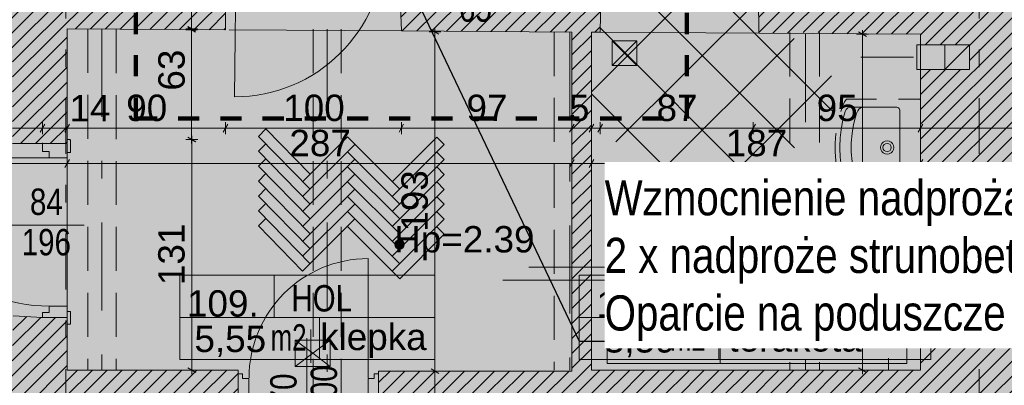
# Model space of a CAD drawing. Header units: metres. Extents: x -500 to 1347, y 82 to 185.
# Tile 30 of 51: x -474.76 to -469.16, y 130.87 to 132.95. Entities that reach past the tile are written whole.
import ezdxf
from ezdxf.xclip import XClip

# ---------------------------------------------------------------- set-up
doc = ezdxf.new("R2010")
doc.units = ezdxf.units.M
doc.header["$MEASUREMENT"] = 0
doc.header["$XCLIPFRAME"] = 0
for name, pattern in [('DASHDOT', [1, 0.5, -0.25, 0, -0.25]), ('Dot & Dashed', [0.670278, 0.3175, -0.176389, 0, -0.176389]), ('HIDDEN', [0.375, 0.25, -0.125]), ('Przerywana', [0.24, 0.12, -0.12]), ('Wipeout_Contour', [1, 0, -1])]:
    doc.linetypes.add(name, pattern=pattern)
for name, color, linetype, lineweight, true_color in [('05 RZUT 1 PIĘTRA_2_A-DRZWI_Nr_pióra__5', 7, 'Continuous', 18, 0x1d1d1d), ('05 RZUT 1 PIĘTRA_2_A-OPISY-2_Nr_pióra__5', 7, 'Continuous', 18, 0x1d1d1d), ('05 RZUT 1 PIĘTRA_2_A-OPISY-3_Nr_pióra__5', 7, 'Continuous', 18, 0x1d1d1d), ('05 RZUT 1 PIĘTRA_2_A-WIDOK_Nr_pióra__5', 7, 'Continuous', 18, 0x1d1d1d), ('05 RZUT 1 PIĘTRA_2_A-WYSOKOSCI_Nr_pióra__5', 7, 'Continuous', 18, 0x1d1d1d), ('05 RZUT 1 PIĘTRA_2_belki nad_Nr_pióra__5', 7, 'Continuous', 18, 0x1d1d1d), ('05 RZUT 1 PIĘTRA_2_DIM MALY_Nr_pióra__1', 7, 'Continuous', 18, 0x4c4c4c), ('05 RZUT 1 PIĘTRA_2_DIM MALY_Nr_pióra__5', 7, 'Continuous', 18, 0x1d1d1d), ('05 RZUT 1 PIĘTRA_2_DRZWI_Nr_pióra__12', 7, 'Continuous', 18, 0xe8e8e8), ('05 RZUT 1 PIĘTRA_2_DRZWI_Nr_pióra__2', 7, 'Continuous', 18, 0xe1e1e1), ('05 RZUT 1 PIĘTRA_2_linia nadproza_Nr_pióra__5', 7, 'Continuous', 18, 0x1d1d1d), ('05 RZUT 1 PIĘTRA_2_meble_Nr_pióra__5', 7, 'Continuous', 18, 0x1d1d1d), ('05 RZUT 1 PIĘTRA_2_Nowe_opisy inne_Nr_pióra__10', 7, 'Continuous', 18, 0xc3c3c3), ('05 RZUT 1 PIĘTRA_2_opisy inne_Nr_pióra__3', 7, 'Continuous', 18, 0x959595), ('05 RZUT 1 PIĘTRA_2_opisy inne_Nr_pióra__5', 7, 'Continuous', 18, 0x1d1d1d), ('05 RZUT 1 PIĘTRA_2_OSIE_Nr_pióra__5', 7, 'Continuous', 18, 0x1d1d1d), ('05 RZUT 1 PIĘTRA_2_SCIANY_KONSTR_Nr_pióra__5', 7, 'Continuous', 18, 0x1d1d1d), ('05 RZUT 1 PIĘTRA_2_SCIANY_KONSTR_Nr_pióra__6', 252, 'Continuous', 18, 0x696969), ('05 RZUT 1 PIĘTRA_2_Structural - Bearing_Nr_pióra__6', 252, 'Continuous', 18, 0x696969), ('05 RZUT 1 PIĘTRA_2_Structural - Grid_Nr_pióra__11', 7, 'Continuous', 18, 0x6c6c6c), ('05 RZUT 1 PIĘTRA_2_WYCIĄG_Nr_pióra__5', 7, 'Continuous', 18, 0x1d1d1d)]:
    doc.layers.add(name, color=color, linetype=linetype, lineweight=lineweight, true_color=true_color)
for name, color, linetype in [('05 RZUT 1 PIĘTRA_2_A-WYSOKOSCI', 7, 'Continuous'), ('05 RZUT 1 PIĘTRA_2_Drawing & Figure', 7, 'Continuous'), ('05 RZUT 1 PIĘTRA_2_Nowe_0', 7, 'Continuous'), ('820-G Rysunki Obrazki', 7, 'Continuous')]:
    doc.layers.add(name, color=color, linetype=linetype)
for name, color, linetype, lineweight in [('05 RZUT 1 PIĘTRA_2_POSADZKI_Nr_pióra__9', 9, 'Continuous', 18), ('810-G Ogólne_Nr_pióra__121', 255, 'Continuous', 0), ('810-G Ogólne_Nr_pióra__20', 1, 'Continuous', 13), ('810-G Ogólne_Nr_pióra__241', 1, 'Continuous', 100), ('820-G Rysunki Obrazki_Nr_pióra__6', 5, 'Continuous', 13)]:
    doc.layers.add(name, color=color, linetype=linetype, lineweight=lineweight)
doc.styles.add('STYL_AUTOMATYCZNY_1', font='arial.ttf')
doc.styles.add('STYL_AUTOMATYCZNY_2', font='txt')
doc.dimstyles.new('STYL_AUTOMATYCZNY__1', dxfattribs={"dimtxt": 0.18, "dimasz": 0.0912, "dimexe": 0.18, "dimexo": 0.0625, "dimgap": 0, "dimtad": 0, "dimtih": 1, "dimtoh": 1, "dimdec": 4, "dimzin": 0, "dimdsep": 46, "dimcen": 0.09, "dimadec": 0, "dimazin": 0, "dimtfac": 1, "dimtdec": 4, "dimtmove": 0, "dimatfit": 3, "dimldrblk": 'ARROWHEAD_5', "dimfxl": 0, "dimtolj": 1, "dimtzin": 0, "dimarcsym": 0})
pattern_1 = [(45, (-576.462795, 233.416945), (-0.042426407, 0.042426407), [])]

# ---------------------------------------------------------------- blocks, each defined once
blk = doc.blocks.new('Rysunek_1_2', base_point=(-240.1028, 154.6973))
at = {"layer": '05 RZUT 1 PIĘTRA_2_A-WYSOKOSCI', "linetype": 'Continuous', "lineweight": 0, "true_color": 0x1d1d1d}
for points in [[(-472.5724, 131.6692, 1), (-472.6258, 131.6692, 1)], [(-471.0865, 131.6692, 1), (-471.1399, 131.6692, 1)]]:
    blk.add_hatch(color=250, dxfattribs=at).paths.add_polyline_path(points)
at = {"layer": '05 RZUT 1 PIĘTRA_2_Drawing & Figure', "linetype": 'Continuous', "lineweight": 18}
h = blk.add_hatch(dxfattribs=at)
h.set_pattern_fill('Common_Brick_0001_0002', color=9, style=0, pattern_type=2)
h.set_pattern_definition(pattern_1)
h.paths.add_polyline_path([(-477.3684, 134.4324), (-477.3684, 134.3024), (-477.3577, 133.7341), (-475.1977, 133.7341), (-475.1977, 132.7841), (-474.7986, 132.7841), (-474.7986, 132.2425), (-474.4887, 132.2425), (-474.4887, 132.8953), (-473.5887, 132.89), (-473.5878, 133.3297), (-473.6119, 133.3323), (-473.6119, 133.4597), (-473.6417, 133.4597), (-473.6417, 133.4602), (-474.2709, 133.4627), (-474.2719, 133.5136), (-474.5091, 133.5136), (-474.5099, 134.0136), (-474.2719, 134.0137), (-474.2808, 134.6511), (-474.3757, 134.6511), (-474.3757, 134.651), (-474.5133, 134.6479), (-474.5133, 134.7911), (-474.2808, 134.7911), (-474.2809, 138.5039), (-474.409, 138.5039), (-474.8034, 138.5258), (-474.8182, 135.337), (-475.1337, 135.3359), (-475.1483, 134.456), (-477.1234, 134.4324), (-477.1234, 134.4328)])
h = blk.add_hatch(dxfattribs=at)
h.set_pattern_fill('Common_Brick_0001_0002', color=9, style=0, pattern_type=2)
h.set_pattern_definition(pattern_1)
h.paths.add_polyline_path([(-477.4587, 128.2864), (-477.4587, 128.1539), (-477.4454, 128.0339), (-477.4359, 128.0339, -0.383982), (-477.4004, 127.9985), (-477.388, 127.9985), (-477.388, 127.9835, 1.205804), (-477.3402, 127.9513), (-477.3254, 127.9513), (-477.3254, 127.9339), (-475.4323, 127.9339), (-475.4323, 127.9513), (-475.4175, 127.9513, 0.263086), (-475.3945, 127.9339), (-475.3866, 127.9339, 0.761796), (-475.3791, 127.9899), (-475.3791, 128.0048), (-474.4855, 128.0048), (-474.4855, 127.9899, 0.761796), (-474.478, 127.9339), (-474.4701, 127.9339, 0.263086), (-474.4471, 127.9513), (-474.4323, 127.9513), (-474.4323, 127.9339), (-472.5385, 127.9339), (-472.5385, 127.9513), (-472.5238, 127.9513, 1.205804), (-472.4759, 127.9835), (-472.4759, 127.9985), (-472.4636, 127.9985, -0.383982), (-472.4281, 128.0338), (-472.4185, 128.0338), (-472.4052, 128.1538), (-472.4052, 128.2964), (-472.5172, 128.5641), (-472.6187, 128.5641), (-472.6187, 130.8041), (-471.7209, 130.798), (-471.7209, 130.7983), (-470.2909, 130.7894), (-470.2909, 130.7883), (-470.2109, 130.7878), (-470.2109, 130.7983), (-470.0923, 130.9541), (-471.5087, 130.9541), (-471.5086, 132.8767), (-471.4586, 132.8763), (-471.4582, 132.8996), (-471.459, 132.9004), (-471.4614, 133.3173), (-471.4516, 133.3173), (-471.4656, 133.4458), (-471.654, 133.447), (-471.6553, 133.247), (-472.3553, 133.2518), (-472.3539, 133.4518), (-472.6018, 133.4538), (-472.6018, 133.2711), (-472.589, 132.8841), (-471.6194, 132.8763), (-471.6193, 130.9491), (-472.7192, 130.9491), (-472.7192, 130.9341), (-472.7164, 130.9341), (-472.7187, 130.8041), (-472.7191, 130.8041), (-472.7187, 128.5541), (-474.4987, 128.5541), (-474.4987, 128.9341), (-474.7132, 128.9341), (-474.7135, 129.0741), (-474.4989, 129.0741), (-474.4989, 130.8041), (-473.5163, 130.8041), (-473.5163, 130.9541), (-474.4887, 130.9541), (-474.4887, 131.2541), (-474.6287, 131.2541), (-474.7953, 131.2641), (-474.8553, 128.534), (-477.3453, 128.5341)])
h = blk.add_hatch(dxfattribs=at)
h.set_pattern_fill('Common_Brick_0001_0002', color=9, style=0, pattern_type=2)
h.set_pattern_definition(pattern_1)
h.paths.add_polyline_path([(-470.5608, 133.3173), (-470.5576, 132.8711), (-470.3809, 132.87), (-470.3809, 132.8742), (-470.2109, 132.8742), (-470.2109, 132.8689), (-469.6376, 132.8652), (-469.6376, 132.8041), (-469.3596, 132.8041), (-469.3599, 132.6641), (-469.6376, 132.6641), (-469.6376, 130.9541), (-470.0756, 130.9541), (-470.1999, 130.7877), (-469.6676, 130.7841), (-469.6676, 130.6894), (-469.6603, 130.6894), (-469.6603, 130.2093), (-469.6676, 130.2093), (-469.6676, 129.7091), (-469.5276, 129.7091), (-469.0087, 129.7841), (-469.0077, 132.6641), (-468.6845, 132.6657), (-468.6845, 132.9443), (-468.5445, 132.9441), (-468.5445, 132.6664), (-464.6645, 132.6829), (-464.6291, 133.2741), (-464.6291, 133.4471), (-465.6587, 133.4421), (-465.6587, 133.4344), (-467.2987, 133.4341), (-467.2987, 133.4342), (-469.6724, 133.4226, -1.056946), (-470.2479, 133.4379), (-470.5501, 133.4401), (-470.5511, 133.3173)])
at = {"layer": '05 RZUT 1 PIĘTRA_2_Nowe_0', "linetype": 'Continuous', "lineweight": 0, "true_color": 0xc3c3c3}
h = blk.add_hatch(color=9, dxfattribs=at)
h.paths.add_polyline_path([(-470.5665, 131.8437, 1), (-470.6725, 131.8437, 1)])
h.paths.add_polyline_path([(-470.5695, 131.8437, -1.000001), (-470.6695, 131.8437, -1)], flags=0)
blk.add_hatch(color=9, dxfattribs=at).paths.add_polyline_path([(-470.6115, 131.8437, 1), (-470.6275, 131.8437, 1)])
at = {"layer": '05 RZUT 1 PIĘTRA_2_A-DRZWI_Nr_pióra__5', "color": 250, "linetype": 'Continuous', "lineweight": 18, "true_color": 0x1d1d1d}
for p, q in [((-474.3919, 131.7789), (-474.8528, 131.7789)), ((-473.1263, 131.1371), (-473.1263, 130.6441))]:
    blk.add_line(p, q, dxfattribs=at)
at = {"layer": '05 RZUT 1 PIĘTRA_2_A-DRZWI_Nr_pióra__5', "color": 250, "linetype": 'Continuous', "lineweight": 18, "true_color": 0x1d1d1d, "flags": 128}
for points in [[(-473.5279, 133.3567), (-473.5379, 132.5087, 0.411769), (-472.6859, 133.3508)], [(-474.5916, 132.1623), (-475.4652, 132.1623, 0.406915), (-474.5916, 131.3187)], [(-472.777, 130.9105), (-472.777, 131.5891, 0.413892), (-473.4549, 130.9105)]]:
    blk.add_lwpolyline(points, format="xyb", dxfattribs=at)
at = {"layer": '05 RZUT 1 PIĘTRA_2_A-OPISY-3_Nr_pióra__5', "color": 250, "linetype": 'Continuous', "lineweight": 18, "true_color": 0x1d1d1d}
for p, q in [((-473.3114, 131.4947), (-473.3114, 131.2546)), ((-471.0419, 131.4947), (-471.0419, 131.2546)), ((-471.0329, 131.3727), (-471.0329, 131.1828)), ((-473.8475, 131.2547), (-472.3977, 131.2547)), ((-473.0545, 131.2546), (-473.0545, 131.0146)), ((-471.578, 131.2547), (-469.578, 131.2547)), ((-470.785, 131.2546), (-470.785, 131.0146)), ((-473.1037, 131.1859), (-473.1037, 130.996)), ((-471.419, 131.1828), (-469.7154, 131.1828)), ((-470.776, 131.1828), (-470.776, 130.9928))]:
    blk.add_line(p, q, dxfattribs=at)
at = {"layer": '05 RZUT 1 PIĘTRA_2_A-OPISY-3_Nr_pióra__5', "color": 250, "linetype": 'Continuous', "lineweight": 18, "true_color": 0x1d1d1d, "flags": 128}
for points in [[(-473.8475, 131.0146), (-473.8475, 131.4947), (-472.3977, 131.4947), (-472.3977, 131.0146)], [(-471.578, 131.0146), (-471.578, 131.4947), (-469.578, 131.4947), (-469.578, 131.0146)], [(-471.419, 130.9928), (-471.419, 131.3727), (-469.7154, 131.3727), (-469.7154, 130.9928)]]:
    blk.add_lwpolyline(points, close=True, dxfattribs=at)
at = {"layer": '05 RZUT 1 PIĘTRA_2_A-WIDOK_Nr_pióra__5', "color": 250, "linetype": 'Continuous', "lineweight": 18, "true_color": 0x1d1d1d}
for p, q in [((-473.7811, 132.8896), (-473.7811, 133.4596)), ((-473.7473, 132.8896), (-473.8149, 132.8896)), ((-473.8036, 132.9026), (-473.7586, 132.8766)), ((-473.7811, 132.8676), (-473.7811, 132.8896)), ((-469.4999, 132.6641), (-469.4999, 132.8041)), ((-469.3599, 132.8041), (-469.4999, 132.6641))]:
    blk.add_line(p, q, dxfattribs=at)
at = {"layer": '05 RZUT 1 PIĘTRA_2_A-WYSOKOSCI_Nr_pióra__5', "color": 250, "linetype": 'Continuous', "lineweight": 18, "true_color": 0x1d1d1d}
for centre in [(-472.5991, 131.6692), (-471.1132, 131.6692)]:
    blk.add_circle(centre, 0.0267, dxfattribs=at)
at = {"layer": '05 RZUT 1 PIĘTRA_2_belki nad_Nr_pióra__5', "color": 250, "linetype": 'HIDDEN', "lineweight": 18, "true_color": 0x1d1d1d}
for p, q in [((-474.3709, 132.8946), (-474.3709, 130.9541)), ((-474.2109, 132.8937), (-474.2109, 130.9541)), ((-473.0909, 132.8937), (-473.0909, 128.5541)), ((-472.9309, 132.8937), (-472.9309, 128.5541)), ((-471.7209, 132.8771), (-471.7209, 130.9541)), ((-470.3809, 132.8742), (-470.3809, 130.9541)), ((-470.2109, 132.8742), (-470.2109, 130.9541))]:
    blk.add_line(p, q, dxfattribs=at)
at = {"layer": '05 RZUT 1 PIĘTRA_2_DIM MALY_Nr_pióra__5', "color": 250, "linetype": 'Continuous', "lineweight": 18, "true_color": 0x1d1d1d}
for p, q in [((-473.8149, 132.8953), (-473.7473, 132.8953)), ((-473.7586, 132.8823), (-473.8036, 132.9083)), ((-473.7811, 132.9173), (-473.7811, 132.8953)), ((-473.7811, 132.8953), (-473.7811, 132.2655)), ((-472.3752, 132.8651), (-472.4202, 132.8911)), ((-472.3977, 132.9001), (-472.3977, 132.8781)), ((-469.9676, 132.8652), (-469.9676, 132.8872)), ((-472.4315, 132.8781), (-472.3639, 132.8781)), ((-472.3977, 132.8781), (-472.3977, 130.9491)), ((-469.9338, 132.8652), (-470.0014, 132.8652)), ((-469.9451, 132.8521), (-469.9901, 132.8782)), ((-469.9676, 130.9541), (-469.9676, 132.8652)), ((-474.7986, 132.3301), (-474.6287, 132.3301)), ((-474.6287, 132.3301), (-474.6507, 132.3301)), ((-474.6156, 132.3526), (-474.6417, 132.3075)), ((-474.6156, 132.3526), (-474.6417, 132.3075)), ((-474.6156, 132.3526), (-474.6417, 132.3075)), ((-474.6287, 132.3638), (-474.6287, 132.2963)), ((-474.6287, 132.2963), (-474.6287, 132.3638)), ((-474.6287, 132.2963), (-474.6287, 132.3638)), ((-474.4887, 132.3301), (-474.6287, 132.3301)), ((-474.6287, 132.3301), (-474.4887, 132.3301)), ((-474.5107, 132.3301), (-474.4887, 132.3301)), ((-474.5017, 132.3075), (-474.4757, 132.3526)), ((-474.5017, 132.3075), (-474.4757, 132.3526)), ((-474.4757, 132.3526), (-474.5017, 132.3075)), ((-474.4887, 132.3638), (-474.4887, 132.2963)), ((-474.4887, 132.2963), (-474.4887, 132.3638)), ((-474.4887, 132.2963), (-474.4887, 132.3638)), ((-474.4667, 132.3301), (-474.4887, 132.3301)), ((-474.4887, 132.3301), (-474.4667, 132.3301)), ((-474.4887, 132.3301), (-473.5887, 132.3301)), ((-473.6107, 132.3301), (-473.5887, 132.3301)), ((-473.5757, 132.3526), (-473.6017, 132.3075)), ((-473.5757, 132.3526), (-473.6017, 132.3075)), ((-473.5757, 132.3526), (-473.6017, 132.3075)), ((-473.5887, 132.2963), (-473.5887, 132.3638)), ((-473.5887, 132.2963), (-473.5887, 132.3638)), ((-473.5887, 132.2963), (-473.5887, 132.3638)), ((-473.5887, 132.3301), (-472.589, 132.3301)), ((-473.5887, 132.3301), (-472.589, 132.3301)), ((-472.589, 132.3301), (-472.611, 132.3301)), ((-472.576, 132.3526), (-472.602, 132.3075)), ((-472.576, 132.3526), (-472.602, 132.3075)), ((-472.576, 132.3526), (-472.602, 132.3075)), ((-472.576, 132.3526), (-472.602, 132.3075)), ((-472.576, 132.3526), (-472.602, 132.3075)), ((-472.589, 132.3638), (-472.589, 132.2963)), ((-472.589, 132.2963), (-472.589, 132.3638)), ((-472.589, 132.2963), (-472.589, 132.3638)), ((-472.589, 132.2963), (-472.589, 132.3638)), ((-472.589, 132.2963), (-472.589, 132.3638)), ((-471.6194, 132.3301), (-472.589, 132.3301)), ((-472.589, 132.3301), (-471.6194, 132.3301)), ((-472.589, 132.3301), (-471.6194, 132.3301)), ((-471.8213, 132.3301), (-471.4255, 132.3301)), ((-471.6324, 132.3075), (-471.6064, 132.3526)), ((-471.6324, 132.3075), (-471.6064, 132.3526)), ((-471.6324, 132.3075), (-471.6064, 132.3526)), ((-471.6194, 132.3638), (-471.6194, 132.2963)), ((-471.6194, 132.2963), (-471.6194, 132.3638)), ((-471.6194, 132.2963), (-471.6194, 132.3638)), ((-471.5974, 132.3301), (-471.6194, 132.3301)), ((-471.6194, 132.3301), (-471.5974, 132.3301)), ((-471.6194, 132.3301), (-471.5974, 132.3301)), ((-471.5307, 132.3301), (-471.5087, 132.3301)), ((-471.5307, 132.3301), (-471.5087, 132.3301)), ((-471.5307, 132.3301), (-471.5087, 132.3301)), ((-471.4956, 132.3526), (-471.5217, 132.3075)), ((-471.4956, 132.3526), (-471.5217, 132.3075)), ((-471.4956, 132.3526), (-471.5217, 132.3075)), ((-471.5087, 132.2963), (-471.5087, 132.3638)), ((-471.5087, 132.2963), (-471.5087, 132.3638)), ((-471.5087, 132.2963), (-471.5087, 132.3638)), ((-471.5087, 132.3301), (-471.4587, 132.3301)), ((-471.5087, 132.3301), (-471.4587, 132.3301)), ((-471.5087, 132.3301), (-471.4587, 132.3301)), ((-471.4717, 132.3075), (-471.4456, 132.3526)), ((-471.4456, 132.3526), (-471.4717, 132.3075)), ((-471.4456, 132.3526), (-471.4717, 132.3075)), ((-471.4456, 132.3526), (-471.4717, 132.3075)), ((-471.4456, 132.3526), (-471.4717, 132.3075)), ((-471.4587, 132.2963), (-471.4587, 132.3638)), ((-471.4587, 132.2963), (-471.4587, 132.3638)), ((-471.4587, 132.2963), (-471.4587, 132.3638)), ((-471.4587, 132.2963), (-471.4587, 132.3638)), ((-471.4587, 132.2963), (-471.4587, 132.3638)), ((-471.4587, 132.3301), (-471.4366, 132.3301)), ((-471.4587, 132.3301), (-470.5887, 132.3301)), ((-471.4587, 132.3301), (-470.5887, 132.3301)), ((-470.6017, 132.3075), (-470.5757, 132.3526)), ((-470.5757, 132.3526), (-470.6017, 132.3075)), ((-470.5757, 132.3526), (-470.6017, 132.3075)), ((-470.5887, 132.2963), (-470.5887, 132.3638)), ((-470.5887, 132.2963), (-470.5887, 132.3638)), ((-470.5887, 132.2963), (-470.5887, 132.3638)), ((-470.5887, 132.3301), (-470.5667, 132.3301)), ((-470.5887, 132.3301), (-469.6376, 132.3301)), ((-469.7166, 132.3301), (-468.3507, 132.3301)), ((-469.6506, 132.3075), (-469.6246, 132.3526)), ((-469.6376, 132.2963), (-469.6376, 132.3638)), ((-469.6376, 132.3301), (-469.6156, 132.3301)), ((-473.8036, 132.2785), (-473.7586, 132.2525)), ((-473.7577, 132.2525), (-473.8027, 132.2785)), ((-473.7802, 132.2875), (-473.7802, 132.2655)), ((-473.8149, 132.2655), (-473.7473, 132.2655)), ((-473.814, 132.2655), (-473.7464, 132.2655)), ((-473.7811, 132.2655), (-473.7811, 132.2434)), ((-473.7802, 132.2655), (-473.7802, 130.9541)), ((-474.4887, 132.0963), (-474.4887, 132.1638)), ((-471.6194, 132.0963), (-471.6194, 132.1638)), ((-471.5087, 132.0963), (-471.5087, 132.1638)), ((-469.6376, 132.0963), (-469.6376, 132.1638)), ((-474.8589, 132.1297), (-474.449, 132.1297)), ((-474.5107, 132.1301), (-474.4887, 132.1301)), ((-474.4757, 132.1526), (-474.5017, 132.1075)), ((-474.4887, 132.1301), (-471.6194, 132.1301)), ((-471.8896, 132.1301), (-471.4027, 132.1301)), ((-471.6324, 132.1075), (-471.6064, 132.1526)), ((-471.6194, 132.1301), (-471.5974, 132.1301)), ((-471.5307, 132.1301), (-471.5087, 132.1301)), ((-471.4956, 132.1526), (-471.5217, 132.1075)), ((-471.5087, 132.1301), (-469.6376, 132.1301)), ((-469.7023, 132.1301), (-468.3621, 132.1301)), ((-469.6506, 132.1075), (-469.6246, 132.1526)), ((-469.6376, 132.1301), (-469.6156, 132.1301)), ((-472.3977, 131.0432), (-472.3977, 130.6801)), ((-473.814, 130.9541), (-473.7464, 130.9541)), ((-473.8027, 130.9671), (-473.7577, 130.9411)), ((-473.7802, 130.9541), (-473.7802, 130.9321)), ((-472.4315, 130.9491), (-472.3639, 130.9491)), ((-472.4202, 130.9621), (-472.3752, 130.9361)), ((-472.3977, 130.9491), (-472.3977, 130.9271)), ((-469.9338, 130.9541), (-470.0014, 130.9541)), ((-469.9901, 130.9671), (-469.9451, 130.9411)), ((-469.9676, 130.9321), (-469.9676, 130.9541))]:
    blk.add_line(p, q, dxfattribs=at)
at = {"layer": '05 RZUT 1 PIĘTRA_2_DRZWI_Nr_pióra__12', "color": 254, "linetype": 'Continuous', "lineweight": 18, "true_color": 0xe8e8e8}
blk.add_line((-474.4887, 131.2937), (-474.4887, 131.2454), dxfattribs=at)
at = {"layer": '05 RZUT 1 PIĘTRA_2_DRZWI_Nr_pióra__2', "color": 254, "linetype": 'Continuous', "lineweight": 18, "true_color": 0xe1e1e1, "flags": 128}
for points in [[(-474.6287, 132.2464), (-474.6287, 132.1981), (-474.5916, 132.1981), (-474.5916, 132.1623), (-474.4887, 132.1623), (-474.4887, 132.1931), (-474.4699, 132.1931), (-474.4699, 132.2615, 0.414334), (-474.4739, 132.2655), (-474.4887, 132.2655)], [(-474.6287, 131.2541), (-474.6287, 131.283), (-474.5916, 131.283), (-474.5916, 131.3187), (-474.4887, 131.3187), (-474.4887, 131.288), (-474.4699, 131.288), (-474.4699, 131.2196, -0.414334), (-474.4739, 131.2156), (-474.4887, 131.2156)]]:
    blk.add_lwpolyline(points, format="xyb", dxfattribs=at)
for points in [[(-473.5186, 130.9341), (-473.492, 130.9341), (-473.492, 130.9071), (-473.4568, 130.9071), (-473.4568, 130.8041), (-473.5163, 130.8041)], [(-472.7164, 130.9341), (-472.743, 130.9341), (-472.743, 130.9071), (-472.7782, 130.9071), (-472.7782, 130.8041), (-472.7187, 130.8041)]]:
    blk.add_lwpolyline(points, dxfattribs=at)
at = {"layer": '05 RZUT 1 PIĘTRA_2_linia nadproza_Nr_pióra__5', "color": 250, "linetype": 'Continuous', "lineweight": 18, "true_color": 0x1d1d1d}
for p, q in [((-473.5687, 132.89), (-472.589, 132.8841)), ((-471.4586, 132.8763), (-470.5576, 132.8711)), ((-474.488, 132.2402), (-474.488, 131.3129))]:
    blk.add_line(p, q, dxfattribs=at)
at = {"layer": '05 RZUT 1 PIĘTRA_2_meble_Nr_pióra__5', "color": 250, "linetype": 'HIDDEN', "lineweight": 18, "true_color": 0x1d1d1d}
for p, q in [((-470.0604, 132.4376), (-470.0664, 132.4262)), ((-470.0552, 132.4418), (-470.0604, 132.4376)), ((-470.0499, 132.4457), (-470.0552, 132.4418)), ((-470.0436, 132.4488), (-470.0499, 132.4457)), ((-470.0357, 132.4499), (-470.0436, 132.4488)), ((-469.7722, 132.4499), (-470.0357, 132.4499)), ((-469.9881, 132.4379), (-469.9938, 132.43)), ((-469.9815, 132.4436), (-469.9881, 132.4379)), ((-469.9669, 132.4499), (-469.9815, 132.4436)), ((-469.7668, 132.4481), (-469.7722, 132.4499)), ((-469.7622, 132.4458), (-469.7668, 132.4481)), ((-469.7591, 132.4428), (-469.7622, 132.4458)), ((-469.7564, 132.4383), (-469.7591, 132.4428)), ((-469.755, 132.4334), (-469.7564, 132.4383)), ((-470.0755, 132.393), (-470.0836, 132.3562)), ((-470.0664, 132.4262), (-470.0755, 132.393)), ((-470.0085, 132.3882), (-470.0177, 132.3508)), ((-470.001, 132.4134), (-470.0085, 132.3882)), ((-469.9938, 132.43), (-470.001, 132.4134)), ((-469.755, 132.2207), (-469.755, 132.4334)), ((-470.0836, 132.3562), (-470.0895, 132.3211)), ((-470.0177, 132.3508), (-470.0262, 132.3011)), ((-470.0948, 132.2752), (-470.0965, 132.2238)), ((-470.0895, 132.3211), (-470.0948, 132.2752)), ((-470.0262, 132.3011), (-470.031, 132.2463)), ((-470.0965, 132.2238), (-470.0965, 132.2207)), ((-470.0965, 132.2175), (-470.0965, 132.2207)), ((-470.0948, 132.1661), (-470.0965, 132.2175)), ((-470.031, 132.2463), (-470.031, 132.2207)), ((-470.031, 132.195), (-470.031, 132.2207)), ((-469.8638, 132.2325), (-469.8657, 132.2207)), ((-469.8638, 132.2089), (-469.8657, 132.2207)), ((-469.8584, 132.2431), (-469.8638, 132.2325)), ((-469.85, 132.2515), (-469.8584, 132.2431)), ((-469.8492, 132.2296), (-469.851, 132.2207)), ((-469.8492, 132.2117), (-469.851, 132.2207)), ((-469.8394, 132.2569), (-469.85, 132.2515)), ((-469.8442, 132.2372), (-469.8492, 132.2296)), ((-469.8442, 132.2041), (-469.8492, 132.2117)), ((-469.8366, 132.2423), (-469.8442, 132.2372)), ((-469.8276, 132.2588), (-469.8394, 132.2569)), ((-469.8276, 132.2441), (-469.8366, 132.2423)), ((-469.8158, 132.2569), (-469.8276, 132.2588)), ((-469.8186, 132.2423), (-469.8276, 132.2441)), ((-469.811, 132.2372), (-469.8186, 132.2423)), ((-469.8052, 132.2515), (-469.8158, 132.2569)), ((-469.806, 132.2296), (-469.811, 132.2372)), ((-469.806, 132.2117), (-469.811, 132.2041)), ((-469.8042, 132.2207), (-469.806, 132.2296)), ((-469.8042, 132.2207), (-469.806, 132.2117)), ((-469.7968, 132.2431), (-469.8052, 132.2515)), ((-469.7914, 132.2325), (-469.7968, 132.2431)), ((-469.7895, 132.2207), (-469.7914, 132.2325)), ((-469.7895, 132.2207), (-469.7914, 132.2089)), ((-469.755, 132.2207), (-469.755, 132.0079)), ((-470.0895, 132.1203), (-470.0948, 132.1661)), ((-470.0262, 132.1402), (-470.031, 132.195)), ((-469.8584, 132.1983), (-469.8638, 132.2089)), ((-469.85, 132.1898), (-469.8584, 132.1983)), ((-469.8394, 132.1844), (-469.85, 132.1898)), ((-469.8366, 132.199), (-469.8442, 132.2041)), ((-469.8276, 132.1826), (-469.8394, 132.1844)), ((-469.8276, 132.1973), (-469.8366, 132.199)), ((-469.8186, 132.199), (-469.8276, 132.1973)), ((-469.8158, 132.1844), (-469.8276, 132.1826)), ((-469.811, 132.2041), (-469.8186, 132.199)), ((-469.8052, 132.1898), (-469.8158, 132.1844)), ((-469.7968, 132.1983), (-469.8052, 132.1898)), ((-469.7914, 132.2089), (-469.7968, 132.1983)), ((-470.0836, 132.0852), (-470.0895, 132.1203)), ((-470.0177, 132.0906), (-470.0262, 132.1402)), ((-470.0755, 132.0484), (-470.0836, 132.0852)), ((-470.0664, 132.0151), (-470.0755, 132.0484)), ((-470.0085, 132.0531), (-470.0177, 132.0906)), ((-470.001, 132.0279), (-470.0085, 132.0531)), ((-470.0604, 132.0038), (-470.0664, 132.0151)), ((-470.0552, 131.9996), (-470.0604, 132.0038)), ((-470.0499, 131.9956), (-470.0552, 131.9996)), ((-470.0436, 131.9926), (-470.0499, 131.9956)), ((-470.0357, 131.9914), (-470.0436, 131.9926)), ((-469.7722, 131.9914), (-470.0357, 131.9914)), ((-469.9938, 132.0114), (-470.001, 132.0279)), ((-469.9881, 132.0034), (-469.9938, 132.0114)), ((-469.9815, 131.9977), (-469.9881, 132.0034)), ((-469.9669, 131.9914), (-469.9815, 131.9977)), ((-469.7668, 131.9932), (-469.7722, 131.9914)), ((-469.7622, 131.9956), (-469.7668, 131.9932)), ((-469.7591, 131.9985), (-469.7622, 131.9956)), ((-469.7564, 132.0031), (-469.7591, 131.9985)), ((-469.755, 132.0079), (-469.7564, 132.0031)), ((-470.111, 131.5476), (-470.0547, 131.4916)), ((-469.9986, 131.5225), (-469.9746, 131.5477)), ((-469.9746, 131.5477), (-469.8311, 131.5226)), ((-470.0547, 131.2036), (-470.0547, 131.4916)), ((-469.9986, 131.1727), (-469.9986, 131.5225)), ((-469.8311, 131.5226), (-469.8311, 131.1726)), ((-470.5111, 131.3476), (-470.5111, 131.3611)), ((-470.5111, 131.3341), (-470.5111, 131.3476)), ((-470.111, 131.1477), (-470.0547, 131.2036)), ((-469.9746, 131.1475), (-469.9986, 131.1727)), ((-469.8311, 131.1726), (-469.9746, 131.1475))]:
    blk.add_line(p, q, dxfattribs=at)
at = {"layer": '05 RZUT 1 PIĘTRA_2_meble_Nr_pióra__5', "color": 250, "linetype": 'HIDDEN', "lineweight": 18, "true_color": 0x1d1d1d, "flags": 128}
for points in [[(-470.1226, 132.2207), (-470.1221, 132.1961), (-470.1182, 132.1439), (-470.1111, 132.0983), (-470.1027, 132.0586), (-470.0906, 132.0157), (-470.0791, 131.9816), (-470.069, 131.9604), (-470.0585, 131.9457), (-469.6468, 131.9457), (-469.6417, 131.9464), (-469.639, 131.9481), (-469.6376, 131.9513), (-469.6376, 132.2207), (-469.6376, 132.4901), (-469.639, 132.4933), (-469.6417, 132.495), (-469.6468, 132.4957), (-470.0585, 132.4957), (-470.069, 132.4809), (-470.0791, 132.4597), (-470.0906, 132.4257), (-470.1027, 132.3827), (-470.1111, 132.343), (-470.1182, 132.2974), (-470.1221, 132.2453)], [(-469.6376, 130.9541), (-469.8187, 130.9541), (-469.8187, 131.6848), (-469.6376, 131.6848)]]:
    blk.add_lwpolyline(points, close=True, dxfattribs=at)
at = {"layer": '05 RZUT 1 PIĘTRA_2_meble_Nr_pióra__5', "color": 250, "linetype": 'HIDDEN', "lineweight": 18, "true_color": 0x1d1d1d}
for centre, radius, start, end in [((-469.9468, 130.0463), 1.5151, 97.7187, 100.0058), ((-470.1311, 131.0895), 0.4586, 87.608, 92.392), ((-470.2258, 130.3684), 1.1848, 82.3294, 84.4885), ((-470.2419, 130.4799), 1.0769, 78.7445, 80.6883), ((-469.9364, 130.5913), 1.001, 115.1183, 118.2277), ((-469.9958, 130.4565), 1.1034, 104.5767, 109.3453), ((-469.388, 127.653), 3.9714, 101.9452, 102.8831), ((-470.1076, 131.2887), 0.2588, 68.5574, 72.9378), ((-470.0789, 131.3746), 0.1683, 61.49, 66.9627), ((-470.3597, 131.2923), 0.178, 129.5998, 141.2245), ((-469.9662, 130.7638), 0.8367, 122.0226, 127.2919), ((-470.3625, 131.3459), 0.1493, 162.4257, 174.1419), ((-470.3834, 131.3381), 0.1325, 150.2777, 156.4842), ((-470.3117, 131.3599), 0.201, 187.368, 196.0643), ((-470.386, 131.3558), 0.1296, 203.447, 209.7911), ((-470.2178, 131.5427), 0.3767, 221.845, 227.3307), ((-469.9277, 131.9871), 0.9044, 232.9054, 237.7802), ((-470.1032, 131.772), 0.6297, 240.8553, 245.7987), ((-469.8924, 132.5779), 1.4578, 251.2345, 254.8435), ((-469.6087, 134.0397), 2.9449, 256.9534, 258.2183), ((-470.0493, 131.9913), 0.8498, 259.0987, 263.1768), ((-470.1311, 131.6422), 0.495, 267.784, 272.216), ((-470.2577, 132.603), 1.4627, 275.7166, 277.4654), ((-470.1311, 131.6045), 0.4563, 277.9894, 282.5778), ((-470.3787, 132.1828), 1.0808, 288.7281, 289.7766), ((-470.1427, 131.4528), 0.315, 294.3122, 297.2351)]:
    blk.add_arc(centre, radius, start, end, dxfattribs=at)
at = {"layer": '05 RZUT 1 PIĘTRA_2_opisy inne_Nr_pióra__3', "color": 252, "linetype": 'Continuous', "lineweight": 18, "true_color": 0x959595}
for p, q in [((-471.3664, 131.3131), (-471.3664, 132.0082)), ((-471.2164, 131.4654), (-472.0113, 131.4654))]:
    blk.add_line(p, q, dxfattribs=at)
at = {"layer": '05 RZUT 1 PIĘTRA_2_opisy inne_Nr_pióra__5', "color": 250, "linetype": 'Continuous', "lineweight": 18, "true_color": 0x1d1d1d}
for p, q in [((-471.2195, 131.3878), (-471.2195, 132.0829)), ((-471.0695, 131.5401), (-471.8644, 131.5401))]:
    blk.add_line(p, q, dxfattribs=at)
at = {"layer": '05 RZUT 1 PIĘTRA_2_OSIE_Nr_pióra__5', "color": 250, "linetype": 'DASHDOT', "lineweight": 18, "true_color": 0x1d1d1d}
for p, q in [((-474.2909, 132.8941), (-474.2909, 130.9541)), ((-473.0109, 132.8941), (-473.0109, 128.5541)), ((-471.6309, 132.8764), (-471.6309, 130.9541)), ((-470.2909, 132.8653), (-470.2909, 130.9541))]:
    blk.add_line(p, q, dxfattribs=at)
at = {"layer": '05 RZUT 1 PIĘTRA_2_POSADZKI_Nr_pióra__9', "color": 9, "linetype": 'Continuous', "lineweight": 18}
for p, q in [((-471.1548, 133.4448), (-470.1416, 132.4316)), ((-471.5086, 132.5368), (-470.6049, 133.4405)), ((-471.4516, 133.3173), (-470.3538, 132.2195)), ((-471.3691, 132.252), (-470.559, 133.0622)), ((-471.459, 132.9004), (-470.5659, 132.0073)), ((-471.157, 132.0399), (-470.3559, 132.8409)), ((-470.9449, 131.8278), (-470.1438, 132.6288)), ((-471.5086, 132.5257), (-470.778, 131.7952)), ((-473.4011, 132.2841), (-473.3586, 132.3265)), ((-473.1075, 132.0687), (-473.3586, 132.3265)), ((-473.1075, 131.9838), (-473.4011, 132.2841)), ((-473.15, 132.0263), (-472.8954, 132.2808)), ((-472.5984, 131.9838), (-472.8954, 132.2808)), ((-472.6408, 132.0263), (-472.3877, 132.2795)), ((-472.3452, 132.237), (-472.3877, 132.2795)), ((-473.4011, 132.1992), (-473.3586, 132.2416)), ((-473.15, 131.9414), (-472.853, 132.2384)), ((-472.8954, 132.196), (-472.853, 132.2384)), ((-472.6408, 131.9414), (-472.3452, 132.237)), ((-473.1075, 131.899), (-473.4011, 132.1992)), ((-473.4011, 132.1143), (-473.3586, 132.1568)), ((-472.5984, 131.899), (-472.8954, 132.196)), ((-472.3452, 132.1522), (-472.3877, 132.1946)), ((-473.1075, 131.8141), (-473.4011, 132.1143)), ((-473.15, 131.8566), (-472.853, 132.1535)), ((-472.5984, 131.8141), (-472.8954, 132.1111)), ((-472.6408, 131.8566), (-472.3452, 132.1522)), ((-472.3452, 132.0673), (-472.3877, 132.1098)), ((-473.4011, 132.0295), (-473.3586, 132.0719)), ((-473.15, 131.7717), (-472.853, 132.0687)), ((-472.6408, 131.7717), (-472.3452, 132.0673)), ((-473.1075, 131.7293), (-473.4011, 132.0295)), ((-473.4011, 131.9446), (-473.3586, 131.9871)), ((-472.5984, 131.7293), (-472.8954, 132.0263)), ((-472.3452, 131.9825), (-472.3877, 132.0249)), ((-473.1075, 131.6444), (-473.4011, 131.9446)), ((-473.15, 131.6869), (-472.853, 131.9838)), ((-472.5984, 131.6444), (-472.8954, 131.9414)), ((-472.6408, 131.6869), (-472.3452, 131.9825)), ((-472.3452, 131.8976), (-472.3877, 131.94)), ((-473.4011, 131.8598), (-473.3586, 131.9022)), ((-473.15, 131.602), (-472.853, 131.899)), ((-472.6408, 131.602), (-472.3452, 131.8976)), ((-473.1075, 131.5596), (-473.4011, 131.8598)), ((-472.5984, 131.5596), (-472.8954, 131.8566)), ((-472.853, 131.8141), (-472.8954, 131.8566)), ((-472.3452, 131.8128), (-472.3877, 131.8552)), ((-473.4011, 131.7749), (-473.3586, 131.8174)), ((-473.15, 131.5171), (-473.4011, 131.7749)), ((-473.15, 131.5171), (-472.853, 131.8141)), ((-472.5984, 131.4747), (-472.8954, 131.7717)), ((-472.6408, 131.5171), (-472.3452, 131.8128)), ((-472.3452, 131.7279), (-472.3877, 131.7703)), ((-472.5984, 131.4747), (-472.3452, 131.7279))]:
    blk.add_line(p, q, dxfattribs=at)
at = {"layer": '05 RZUT 1 PIĘTRA_2_SCIANY_KONSTR_Nr_pióra__5', "color": 250, "linetype": 'Continuous', "lineweight": 18, "true_color": 0x1d1d1d}
blk.add_line((-472.7192, 130.9491), (-472.7192, 130.9491), dxfattribs=at)
at = {"layer": '05 RZUT 1 PIĘTRA_2_SCIANY_KONSTR_Nr_pióra__6', "color": 251, "linetype": 'Continuous', "lineweight": 18, "true_color": 0x696969}
for p, q in [((-469.6396, 132.8041), (-469.3596, 132.8041)), ((-469.3599, 132.6641), (-469.3596, 132.8041)), ((-469.6376, 132.6641), (-469.3599, 132.6641))]:
    blk.add_line(p, q, dxfattribs=at)
at = {"layer": '05 RZUT 1 PIĘTRA_2_Structural - Bearing_Nr_pióra__6', "color": 251, "linetype": 'Continuous', "lineweight": 18, "true_color": 0x696969}
for p, q in [((-473.5887, 132.89), (-473.5878, 133.3297)), ((-471.4516, 133.3173), (-471.4586, 132.8763)), ((-470.5576, 132.8711), (-470.5608, 133.3173)), ((-472.589, 132.8841), (-472.6018, 133.2711)), ((-474.4887, 132.8953), (-474.4887, 132.2425)), ((-473.5887, 132.89), (-474.4887, 132.8953)), ((-471.6194, 132.8763), (-472.589, 132.8841)), ((-471.6194, 132.8763), (-471.6193, 130.9491)), ((-471.5086, 132.877), (-471.5087, 130.9541)), ((-471.4586, 132.8763), (-471.5086, 132.8767)), ((-469.6376, 132.8652), (-470.5576, 132.8711)), ((-469.6376, 132.8652), (-469.6376, 132.8041)), ((-469.6376, 132.6641), (-469.6376, 130.9541)), ((-474.7986, 132.2425), (-474.4887, 132.2425)), ((-474.7953, 131.2641), (-474.6287, 131.2541)), ((-474.4887, 131.2541), (-474.6387, 131.2541)), ((-474.4887, 131.2541), (-474.4887, 130.9541)), ((-473.5163, 130.9541), (-474.4887, 130.9541)), ((-473.5163, 130.9541), (-473.5163, 130.8041)), ((-472.7192, 130.9491), (-472.7187, 128.5541)), ((-471.6193, 130.9491), (-472.7192, 130.9491)), ((-469.6376, 130.9541), (-471.5087, 130.9541))]:
    blk.add_line(p, q, dxfattribs=at)
at = {"layer": '05 RZUT 1 PIĘTRA_2_Structural - Grid_Nr_pióra__11', "color": 251, "linetype": 'Dot & Dashed', "lineweight": 18, "true_color": 0x6c6c6c}
for p, q in [((-474.4955, 126.0219), (-474.4955, 142.8773)), ((-469.3046, 126.0219), (-469.3046, 142.8773))]:
    blk.add_line(p, q, dxfattribs=at)
at = {"layer": '05 RZUT 1 PIĘTRA_2_WYCIĄG_Nr_pióra__5', "color": 250, "linetype": 'Continuous', "lineweight": 18, "true_color": 0x1d1d1d, "flags": 128}
blk.add_lwpolyline([(-469.6576, 132.6641), (-469.6376, 132.6641), (-469.6376, 132.8041), (-469.6576, 132.8041)], close=True, dxfattribs=at)
blk.add_lwpolyline([(-469.6783, 132.7341), (-469.8289, 132.7341), (-469.9767, 132.7341)], dxfattribs=at)
at = {"layer": '05 RZUT 1 PIĘTRA_2_A-OPISY-2_Nr_pióra__5', "color": 250, "linetype": 'Continuous', "lineweight": 18, "true_color": 0x1d1d1d, "char_height": 0.15, "style": 'STYL_AUTOMATYCZNY_1'}
for s, insert, attachment_point in [('\\A1;{\\W0.800000x;\\pql;\\fArial|b0|i0|c238|p38;HOL}', (-473.214, 131.286), 7), ('\\A1;{\\pql;\\fArial|b0|i0|c238|p38;109.}', (-473.8076, 131.2566), 7), ('\\A1;{\\pql;\\fArial|b0|i0|c238|p38;108.}', (-471.4799, 131.2534), 7), ('\\A1;{\\W0.800000x;\\pql;\\fArial|b0|i0|c238|p38;WC}', (-470.9812, 131.253), 7), ('\\A1;{\\W0.700000x;\\pqr;\\fArial|b0|i0|c238|p38;m2}', (-473.1279, 131.2158), 3), ('\\A1;{\\W0.700000x;\\pqr;\\fArial|b0|i0|c238|p38;m2}', (-470.8584, 131.2158), 3), ('\\A1;{\\pql;\\fArial|b0|i0|c238|p38;terakota}', (-470.729, 131.058), 7), ('\\A1;{\\pql;\\fArial|b0|i0|c238|p38;5,55}', (-473.7653, 131.0297), 7), ('\\A1;{\\pql;\\fArial|b0|i0|c238|p38;klepka}', (-473.0506, 131.0234), 7), ('\\A1;{\\pql;\\fArial|b0|i0|c238|p38;3,59}', (-471.4376, 131.0268), 7)]:
    blk.add_mtext(s, dxfattribs=dict(at, insert=insert, attachment_point=attachment_point))
at = {"layer": '05 RZUT 1 PIĘTRA_2_A-WYSOKOSCI_Nr_pióra__5', "color": 250, "linetype": 'Continuous', "lineweight": 18, "true_color": 0x1d1d1d, "char_height": 0.15, "attachment_point": 5, "style": 'STYL_AUTOMATYCZNY_1'}
for s, insert in [('\\A1;{\\pqc;\\fArial|b0|i0|c238|p38;Hp=2.39}', (-472.2308, 131.6762)), ('\\A1;{\\pqc;\\fArial|b0|i0|c238|p38;Hp=2.40}', (-470.7449, 131.6762))]:
    blk.add_mtext(s, dxfattribs=dict(at, insert=insert))
at = {"layer": '05 RZUT 1 PIĘTRA_2_DIM MALY_Nr_pióra__1', "color": 251, "linetype": 'Continuous', "lineweight": 18, "true_color": 0x4c4c4c, "char_height": 0.15, "attachment_point": 7, "rotation": 90, "style": 'STYL_AUTOMATYCZNY_1'}
for s, insert in [('\\A1;{\\pql;\\fArial|b0|i0|c238|p38;63}', (-473.8185, 132.5439)), ('\\A1;{\\pql;\\fArial|b0|i0|c238|p38;193}', (-472.4366, 131.742)), ('\\A1;{\\pql;\\fArial|b0|i0|c238|p38;191}', (-470.0066, 131.738)), ('\\A1;{\\pql;\\fArial|b0|i0|c238|p38;131}', (-473.8191, 131.4382))]:
    blk.add_mtext(s, dxfattribs=dict(at, insert=insert))
at = {"layer": '05 RZUT 1 PIĘTRA_2_DIM MALY_Nr_pióra__1', "color": 251, "linetype": 'Continuous', "lineweight": 18, "true_color": 0x4c4c4c, "char_height": 0.15, "attachment_point": 7, "style": 'STYL_AUTOMATYCZNY_1'}
for s, insert in [('\\A1;{\\pql;\\fArial|b0|i0|c238|p38;14}', (-474.4757, 132.3689)), ('\\A1;{\\pql;\\fArial|b0|i0|c238|p38;14}', (-474.4757, 132.3689)), ('\\A1;{\\pql;\\fArial|b0|i0|c238|p38;90}', (-474.1531, 132.369)), ('\\A1;{\\pql;\\fArial|b0|i0|c238|p38;100}', (-473.2604, 132.369)), ('\\A1;{\\pql;\\fArial|b0|i0|c238|p38;100}', (-473.2604, 132.369)), ('\\A1;{\\pql;\\fArial|b0|i0|c238|p38;97}', (-472.2186, 132.369)), ('\\A1;{\\pql;\\fArial|b0|i0|c238|p38;97}', (-472.2186, 132.369)), ('\\A1;{\\pql;\\fArial|b0|i0|c238|p38;97}', (-472.2186, 132.369)), ('\\A1;{\\pql;\\fArial|b0|i0|c238|p38;5}', (-471.6361, 132.3687)), ('\\A1;{\\pql;\\fArial|b0|i0|c238|p38;5}', (-471.6361, 132.3687)), ('\\A1;{\\pql;\\fArial|b0|i0|c238|p38;5}', (-471.6361, 132.3687)), ('\\A1;{\\pql;\\fArial|b0|i0|c238|p38;87}', (-471.1381, 132.369)), ('\\A1;{\\pql;\\fArial|b0|i0|c238|p38;87}', (-471.1381, 132.369)), ('\\A1;{\\pql;\\fArial|b0|i0|c238|p38;95}', (-470.2276, 132.369)), ('\\A1;{\\pql;\\fArial|b0|i0|c238|p38;287}', (-473.2256, 132.169)), ('\\A1;{\\pql;\\fArial|b0|i0|c238|p38;187}', (-470.7447, 132.169))]:
    blk.add_mtext(s, dxfattribs=dict(at, insert=insert))
at = {"layer": '05 RZUT 1 PIĘTRA_2_Nowe_opisy inne_Nr_pióra__10', "color": 9, "linetype": 'Continuous', "lineweight": 18, "true_color": 0xc3c3c3, "insert": (-472.261, 132.9338), "char_height": 0.15, "attachment_point": 7, "style": 'STYL_AUTOMATYCZNY_1'}
blk.add_mtext('\\A1;{\\W0.800000x;\\pql;\\fArial|b0|i0|c238|p38;65}', dxfattribs=at)
at = {"layer": '05 RZUT 1 PIĘTRA_2_opisy inne_Nr_pióra__5', "color": 250, "linetype": 'Continuous', "lineweight": 18, "true_color": 0x1d1d1d, "char_height": 0.15, "attachment_point": 5, "style": 'STYL_AUTOMATYCZNY_1'}
for s, insert in [('\\A1;{\\W0.800000x;\\pqc;\\fArial|b0|i0|c238|p38;84}', (-474.607, 131.9111)), ('\\A1;{\\W0.800000x;\\pqc;\\fArial|b0|i0|c238|p38;196}', (-474.607, 131.6813))]:
    blk.add_mtext(s, dxfattribs=dict(at, insert=insert))
at = {"layer": '05 RZUT 1 PIĘTRA_2_opisy inne_Nr_pióra__5', "color": 250, "linetype": 'Continuous', "lineweight": 18, "true_color": 0x1d1d1d, "char_height": 0.15, "attachment_point": 5, "rotation": 90, "style": 'STYL_AUTOMATYCZNY_1'}
for s, insert in [('\\A1;{\\W0.800000x;\\pqc;\\fArial|b0|i0|c238|p38;70}', (-473.2584, 130.8419)), ('\\A1;{\\W0.800000x;\\pqc;\\fArial|b0|i0|c238|p38;200}', (-473.0286, 130.8419))]:
    blk.add_mtext(s, dxfattribs=dict(at, insert=insert))
blk = doc.blocks.new('ARROWHEAD_5')
at = {"linetype": 'Continuous', "lineweight": 0}
blk.add_hatch(color=0, dxfattribs=at).paths.add_polyline_path([(-1, 0.2679), (0, 0), (-1, -0.2679)])
at = {"color": 0, "linetype": 'Continuous', "lineweight": 0}
blk.add_line((0, 0), (-1, 0), dxfattribs=at)

msp = doc.modelspace()

# ---------------------------------------------------------------- hatches: boundary and pattern name
at = {"layer": '810-G Ogólne_Nr_pióra__121', "linetype": 'Continuous', "lineweight": 0, "true_color": 0x7f7f7f}
msp.add_hatch(color=8, dxfattribs=at).paths.add_polyline_path([(-500.2915, 144.7775), (-443.088, 144.7775), (-443.088, 123.6072), (-500.2915, 123.6072)])
at = {"layer": '810-G Ogólne_Nr_pióra__20', "linetype": 'Continuous', "lineweight": 0, "true_color": 0x3f0000}
for points in [[(-471.3896, 132.8278), (-471.3196, 132.7578), (-471.3896, 132.6878)], [(-471.3896, 132.8278), (-471.2496, 132.8278), (-471.3196, 132.7578)], [(-471.3196, 132.7578), (-471.2496, 132.8278), (-471.2496, 132.6878)], [(-471.3896, 132.6878), (-471.3196, 132.7578), (-471.2496, 132.6878)], [(-473.1928, 130.9755), (-473.1928, 131.1255), (-473.0928, 131.0505)], [(-472.9928, 131.1255), (-473.0928, 131.0505), (-473.1928, 131.1255)], [(-472.9928, 130.9755), (-473.0928, 131.0505), (-472.9928, 131.1255)], [(-473.1928, 130.9755), (-473.0928, 131.0505), (-472.9928, 130.9755)]]:
    msp.add_hatch(color=18, dxfattribs=at).paths.add_polyline_path(points)

# ---------------------------------------------------------------- linework, layer by layer
at = {"layer": '810-G Ogólne_Nr_pióra__20', "color": 1, "linetype": 'Continuous', "lineweight": 13, "flags": 128}
for points in [[(-471.3896, 132.8278), (-471.3196, 132.7578), (-471.3896, 132.6878)], [(-471.3896, 132.8278), (-471.2496, 132.8278), (-471.3196, 132.7578)], [(-471.3196, 132.7578), (-471.2496, 132.8278), (-471.2496, 132.6878)], [(-471.3896, 132.6878), (-471.3196, 132.7578), (-471.2496, 132.6878)], [(-473.1928, 130.9755), (-473.1928, 131.1255), (-473.0928, 131.0505)], [(-472.9928, 131.1255), (-473.0928, 131.0505), (-473.1928, 131.1255)], [(-472.9928, 130.9755), (-473.0928, 131.0505), (-472.9928, 131.1255)], [(-473.1928, 130.9755), (-473.0928, 131.0505), (-472.9928, 130.9755)]]:
    msp.add_lwpolyline(points, close=True, dxfattribs=at)
at = {"layer": '810-G Ogólne_Nr_pióra__241', "color": 1, "linetype": 'Przerywana', "lineweight": 100}
for p, q in [((-474.0979, 132.3855), (-474.0979, 140.3841)), ((-470.9659, 132.3855), (-470.9659, 140.3841)), ((-474.0979, 132.3855), (-470.9659, 132.3855))]:
    msp.add_line(p, q, dxfattribs=at)

# ---------------------------------------------------------------- block references
at = {"layer": '820-G Rysunki Obrazki', "color": 151, "linetype": 'Continuous', "lineweight": 13, "true_color": 0x80c2ff}
ref = msp.add_blockref('Rysunek_1_2', (-240.1028, 154.6973), dxfattribs=at)
XClip(ref).set_block_clipping_path([(-500.2914690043, 124.5218712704), (20.0858418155, 184.8728147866)])

# ---------------------------------------------------------------- next in the draw order: wipeouts: each hides what was drawn before it
at = {"color": 5, "linetype": 'Wipeout_Contour', "lineweight": 13, "ltscale": 1947.605024}
msp.add_wipeout([(-471.4333, 132.1383), (-466.1208, 132.1383), (-466.1208, 131.0781), (-471.4333, 131.0781)], dxfattribs=at).dxf.layer = '820-G Rysunki Obrazki_Nr_pióra__6'

# ---------------------------------------------------------------- next in the draw order: texts
at = {"layer": '820-G Rysunki Obrazki_Nr_pióra__6', "color": 5, "linetype": 'Continuous', "lineweight": 13, "insert": (-471.4333, 131.1195), "char_height": 0.2, "attachment_point": 7, "line_spacing_factor": 0.982332, "style": 'STYL_AUTOMATYCZNY_2'}
msp.add_mtext('\\A1;{\\pql;\\fArial Narrow|b0|i0|c238|p34;Wzmocnienie \\fArial Narrow|b0|i0|c238|p34;nadproża pod oparcie belek\\P\\pql;\\fArial Narrow|b0|i0|c238|p34;2 x nadproże strunobetonowe SBN 120x120 L=150\\P\\pql;\\fArial Narrow|b0|i0|c238|p34;Oparcie na poduszcze betonowej gr. 12cm C20/25}', dxfattribs=at)

# ---------------------------------------------------------------- next in the draw order: leaders
at = {"layer": '820-G Rysunki Obrazki_Nr_pióra__6', "color": 5, "linetype": 'Continuous', "lineweight": 13, "annotation_type": 0, "has_hookline": 1, "hookline_direction": 0, "text_width": 5.1888}
msp.add_leader([(-472.6018, 133.2705), (-471.578, 131.1195), (-471.4333, 131.1195)], dimstyle='STYL_AUTOMATYCZNY__1', dxfattribs=at)

doc.saveas('drawing.dxf')
